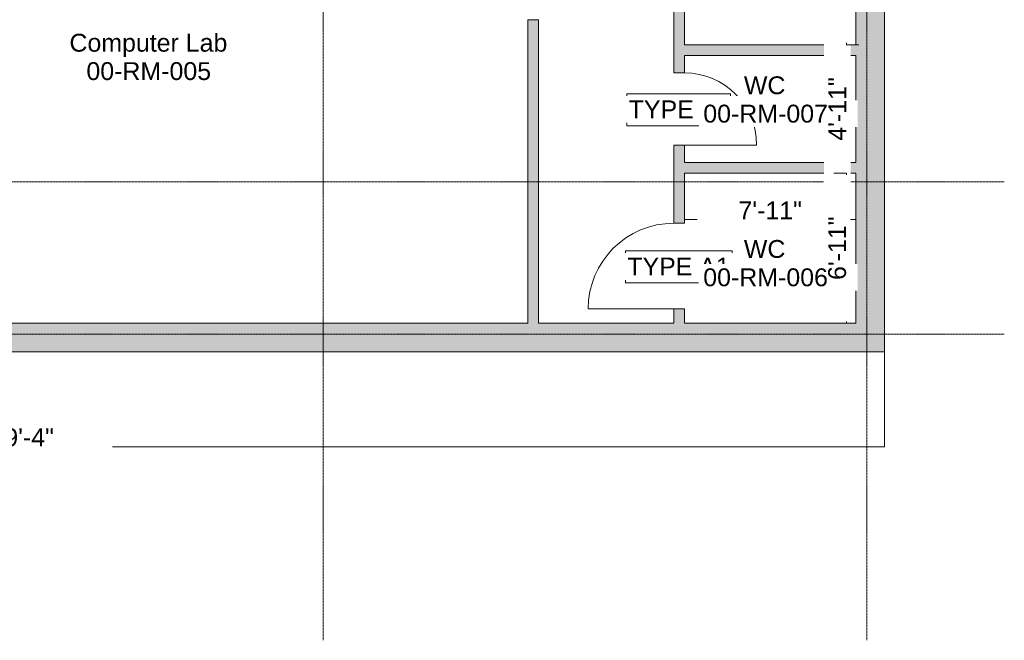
# Model space of a CAD drawing. Header units: inches. Extents: x 4316 to 5511, y 4116 to 5104.
# Tile 3 of 6: x 4967 to 5511, y 4116 to 4459. Entities that reach past the tile are written whole.
import ezdxf

# ---------------------------------------------------------------- set-up
doc = ezdxf.new("R2010")
doc.units = ezdxf.units.IN
doc.header["$LTSCALE"] = 0.03937
doc.header["$MEASUREMENT"] = 0
doc.linetypes.add('Grid Line', pattern=[21, 12, -3, 3, -3])
for name, color, linetype, lineweight in [('A-ANNO-DIMS', 211, 'Continuous', 5), ('A-AREA-IDEN', 2, 'Continuous', 15), ('A-DOOR', 31, 'Continuous', 25), ('A-DOOR-IDEN', 31, 'Continuous', 15), ('A-WALL', 113, 'Continuous', 25), ('A-WALL-PATT', 111, 'Continuous', 25), ('S-GRID', 1, 'Continuous', 5)]:
    doc.layers.add(name, color=color, linetype=linetype, lineweight=lineweight)
doc.styles.add('Arial_1', font='arial.ttf', dxfattribs={"height": 9.84252})
doc.dimstyles.new('Dim_2_5mm_Arial_Opaque', dxfattribs={"dimtxt": 9.84252, "dimasz": 0.032292, "dimexe": 0.019375, "dimexo": 0.019375, "dimgap": 0.012917, "dimtad": 1, "dimdec": 0, "dimzin": 0, "dimdsep": 46, "dimlunit": 4, "dimtxsty": 'Arial_1', "dimcen": 0.003543, "dimdle": 0.012917, "dimadec": 0, "dimazin": 0, "dimtfac": 1, "dimtdec": 0, "dimtix": 1, "dimtmove": 0, "dimatfit": 3, "dimfxl": 0.03937, "dimtvp": 0.03937, "dimtfill": 1, "dimtolj": 1, "dimtzin": 0, "dimlwd": 15, "dimlwe": 15, "dimarcsym": 2})

# ---------------------------------------------------------------- blocks, each defined once
blk = doc.blocks.new('Doors_IntSgl_1 - 1010x2110mm-548657-00_Digital Design Building')
at = {"layer": 'A-DOOR', "lineweight": 15}
blk.add_line((505, 75), (505, 1085), dxfattribs=at)
blk.add_arc((505, 75), 1010, 90, 180, dxfattribs=at)
blk = doc.blocks.new('Doors_IntSgl_1 - 1200x2110mm-619543-00_Digital Design Building')
at = {"layer": 'A-DOOR', "lineweight": 15}
blk.add_line((600, -75), (600, -1275), dxfattribs=at)
blk.add_arc((600, -75), 1200, 180, 270, dxfattribs=at)
blk = doc.blocks.new('*D68')
at = {"layer": 'A-ANNO-DIMS', "color": 0, "lineweight": 15, "transparency": 16777216}
for p, q in [((5334.37, 4355.63), (5334.37, 4348.66)), ((5428.93, 4355.63), (5428.93, 4348.66)), ((5334.4, 4348.68), (5428.9, 4348.68))]:
    blk.add_line(p, q, dxfattribs=at)
at = {"layer": 'A-ANNO-DIMS', "color": 0, "transparency": 16777216}
for points in [[(5334.4, 4348.69), (5334.4, 4348.68), (5334.37, 4348.68)], [(5428.9, 4348.69), (5428.9, 4348.68), (5428.93, 4348.68)]]:
    blk.add_solid(points, dxfattribs=at)
at = {"layer": 'Defpoints', "color": 0, "transparency": 16777216}
for p in [(5334.37, 4355.65), (5428.93, 4355.65), (5428.93, 4348.68)]:
    blk.add_point(p, dxfattribs=at)
at = {"layer": 'A-ANNO-DIMS', "color": 0, "lineweight": 15, "transparency": 16777216, "insert": (5381.65, 4353.64), "char_height": 9.843, "width": 75.7007, "attachment_point": 5, "style": 'Arial_1', "bg_fill": 3, "box_fill_scale": 1.25, "bg_fill_color": 256, "bg_fill_true_color": 13158600, "bg_fill_transparency": 0}
blk.add_mtext('\\A1;7\'-11"', dxfattribs=at)
blk = doc.blocks.new('*D69')
at = {"layer": 'A-ANNO-DIMS', "color": 0, "lineweight": 15, "transparency": 16777216}
for p, q in [((5416.74, 4439.15), (5423.71, 4439.15)), ((5423.69, 4380.08), (5423.69, 4439.12)), ((5416.74, 4380.05), (5423.71, 4380.05))]:
    blk.add_line(p, q, dxfattribs=at)
at = {"layer": 'A-ANNO-DIMS', "color": 0, "transparency": 16777216}
for points in [[(5423.68, 4439.12), (5423.69, 4439.12), (5423.69, 4439.15)], [(5423.68, 4380.08), (5423.69, 4380.08), (5423.69, 4380.05)]]:
    blk.add_solid(points, dxfattribs=at)
at = {"layer": 'A-ANNO-DIMS', "color": 0, "lineweight": 15, "transparency": 16777216, "insert": (5418.73, 4409.6), "char_height": 9.843, "width": 75.7007, "attachment_point": 5, "rotation": 90, "style": 'Arial_1', "bg_fill": 3, "box_fill_scale": 1.25, "bg_fill_color": 256, "bg_fill_true_color": 13158600, "bg_fill_transparency": 0}
blk.add_mtext('\\A1;4\'-11"', dxfattribs=at)
at = {"layer": 'Defpoints', "color": 0, "transparency": 16777216}
for p in [(5416.72, 4439.15), (5423.69, 4439.15), (5416.72, 4380.05)]:
    blk.add_point(p, dxfattribs=at)
blk = doc.blocks.new('*D70')
at = {"layer": 'A-ANNO-DIMS', "color": 0, "lineweight": 15, "transparency": 16777216}
for p, q in [((5416.74, 4374.14), (5423.71, 4374.14)), ((5423.69, 4291.43), (5423.69, 4374.11)), ((5416.74, 4291.4), (5423.71, 4291.4))]:
    blk.add_line(p, q, dxfattribs=at)
at = {"layer": 'A-ANNO-DIMS', "color": 0, "transparency": 16777216}
for points in [[(5423.68, 4374.11), (5423.69, 4374.11), (5423.69, 4374.14)], [(5423.68, 4291.43), (5423.69, 4291.43), (5423.69, 4291.4)]]:
    blk.add_solid(points, dxfattribs=at)
at = {"layer": 'A-ANNO-DIMS', "color": 0, "lineweight": 15, "transparency": 16777216, "insert": (5418.65, 4332.77), "char_height": 9.843, "width": 75.7007, "attachment_point": 5, "rotation": 90, "style": 'Arial_1', "bg_fill": 3, "box_fill_scale": 1.25, "bg_fill_color": 256, "bg_fill_true_color": 13158600, "bg_fill_transparency": 0}
blk.add_mtext('\\A1;6\'-11"', dxfattribs=at)
at = {"layer": 'Defpoints', "color": 0, "transparency": 16777216}
for p in [(5416.72, 4374.14), (5423.69, 4374.14), (5416.72, 4291.4)]:
    blk.add_point(p, dxfattribs=at)
blk = doc.blocks.new('*D71')
at = {"layer": 'A-ANNO-DIMS', "color": 0, "lineweight": 15, "transparency": 16777216}
for p, q in [((5430.63, 4527.8), (5423.67, 4527.8)), ((5423.69, 4527.77), (5423.69, 4445.09)), ((5430.63, 4445.06), (5423.67, 4445.06))]:
    blk.add_line(p, q, dxfattribs=at)
at = {"layer": 'A-ANNO-DIMS', "color": 0, "transparency": 16777216}
for points in [[(5423.68, 4527.77), (5423.69, 4527.77), (5423.69, 4527.8)], [(5423.68, 4445.09), (5423.69, 4445.09), (5423.69, 4445.06)]]:
    blk.add_solid(points, dxfattribs=at)
at = {"layer": 'Defpoints', "color": 0, "transparency": 16777216}
for p in [(5430.65, 4527.8), (5430.65, 4445.06)]:
    blk.add_point(p, dxfattribs=at)
at = {"layer": 'A-ANNO-DIMS', "color": 0, "lineweight": 15, "transparency": 16777216, "insert": (5418.65, 4486.43), "char_height": 9.843, "width": 75.7007, "attachment_point": 5, "rotation": 90, "style": 'Arial_1', "bg_fill": 3, "box_fill_scale": 1.25, "bg_fill_color": 256, "bg_fill_true_color": 13158600, "bg_fill_transparency": 0}
blk.add_mtext('\\A1;6\'-11"', dxfattribs=at)
at = {"layer": 'Defpoints', "color": 0, "transparency": 16777216}
blk.add_point((5423.69, 4445.06), dxfattribs=at)
blk = doc.blocks.new('*D91')
at = {"layer": 'A-ANNO-DIMS', "color": 0, "lineweight": 15, "transparency": 16777216}
for p, q in [((4492.63, 4275.54), (4492.63, 4223.26)), ((5444.77, 4275.54), (5444.77, 4223.26)), ((4492.66, 4223.28), (5444.74, 4223.28))]:
    blk.add_line(p, q, dxfattribs=at)
at = {"layer": 'A-ANNO-DIMS', "color": 0, "transparency": 16777216}
for points in [[(4492.66, 4223.28), (4492.66, 4223.27), (4492.63, 4223.28)], [(5444.74, 4223.28), (5444.74, 4223.27), (5444.77, 4223.28)]]:
    blk.add_solid(points, dxfattribs=at)
at = {"layer": 'Defpoints', "color": 0, "transparency": 16777216}
for p in [(4492.63, 4275.56), (5444.77, 4275.56), (5444.77, 4223.28)]:
    blk.add_point(p, dxfattribs=at)
at = {"layer": 'A-ANNO-DIMS', "color": 0, "lineweight": 15, "transparency": 16777216, "insert": (4968.7, 4228.32), "char_height": 9.843, "width": 94.6258, "attachment_point": 5, "style": 'Arial_1', "bg_fill": 3, "box_fill_scale": 1.25, "bg_fill_color": 256, "bg_fill_true_color": 13158600, "bg_fill_transparency": 0}
blk.add_mtext('\\A1;79\'-4"', dxfattribs=at)

msp = doc.modelspace()

# ---------------------------------------------------------------- hatches: boundary and pattern name
at = {"layer": 'A-WALL-PATT'}
h = msp.add_hatch(color=256, dxfattribs=at)
h.paths.add_polyline_path([(5444.77, 4275.56), (5444.77, 4533.71), (5428.93, 4533.71), (5428.93, 4275.56)])
h.paths.add_polyline_path([(5428.93, 4615.19), (5444.77, 4615.19), (5444.77, 4873.65), (5428.93, 4873.65), (5428.93, 4627.4)])
h = msp.add_hatch(color=256, dxfattribs=at)
h.paths.add_polyline_path([(5253.76, 4291.4), (5253.76, 4458.85), (5247.85, 4458.85), (5247.85, 4291.4)])
h.paths.add_polyline_path([(5253.76, 4498.64), (5253.76, 4670.78), (5247.85, 4670.78), (5247.85, 4498.64)])
h = msp.add_hatch(color=256, dxfattribs=at)
h.paths.add_polyline_path([(5334.37, 4291.4), (5334.37, 4299.28), (5328.46, 4299.28), (5328.46, 4291.4)])
h.paths.add_polyline_path([(5334.37, 4346.56), (5334.37, 4389.7), (5328.46, 4389.7), (5328.46, 4346.56)])
h.paths.add_polyline_path([(5328.46, 4429.5), (5334.37, 4429.5), (5334.37, 4472.64), (5328.46, 4472.64), (5328.46, 4439.15)])
h.paths.add_polyline_path([(5334.37, 4519.92), (5334.37, 4533.71), (5328.46, 4533.71), (5328.46, 4519.92)])
for points in [[(5428.93, 4439.15), (5428.93, 4445.06), (5334.37, 4445.06), (5334.37, 4439.15)], [(5428.93, 4374.14), (5428.93, 4380.05), (5334.37, 4380.05), (5334.37, 4374.14)], [(5428.93, 4275.56), (5428.93, 4291.4), (4492.63, 4291.4), (4492.63, 4275.56), (5334.37, 4275.56)]]:
    msp.add_hatch(color=256, dxfattribs=at).paths.add_polyline_path(points)

# ---------------------------------------------------------------- linework, layer by layer
at = {"layer": 'A-DOOR-IDEN', "lineweight": 5, "flags": 128}
for points in [[(5302.55, 4417.95), (5359.75, 4417.95), (5359.75, 4400.34), (5302.55, 4400.34)], [(5301.78, 4331.27), (5360.56, 4331.27), (5360.56, 4313.66), (5301.78, 4313.66)]]:
    msp.add_lwpolyline(points, close=True, dxfattribs=at)
at = {"layer": 'A-WALL', "lineweight": 20}
for p, q in [((5444.77, 4275.56), (5444.77, 4533.71)), ((5428.93, 4527.8), (5428.93, 4445.06)), ((5328.46, 4472.64), (5328.46, 4429.5)), ((5334.37, 4445.06), (5334.37, 4472.64)), ((5247.85, 4458.85), (5247.85, 4291.4)), ((5253.76, 4458.85), (5247.85, 4458.85)), ((5253.76, 4291.4), (5253.76, 4458.85)), ((5428.93, 4445.06), (5334.37, 4445.06)), ((5334.37, 4429.5), (5334.37, 4439.15)), ((5334.37, 4439.15), (5428.93, 4439.15)), ((5428.93, 4439.15), (5428.93, 4380.05)), ((5328.46, 4429.5), (5334.37, 4429.5)), ((5328.46, 4389.7), (5328.46, 4346.56)), ((5334.37, 4389.7), (5328.46, 4389.7)), ((5334.37, 4380.05), (5334.37, 4389.7)), ((5428.93, 4380.05), (5334.37, 4380.05)), ((5334.37, 4346.56), (5334.37, 4374.14)), ((5334.37, 4374.14), (5428.93, 4374.14)), ((5428.93, 4374.14), (5428.93, 4291.4)), ((5328.46, 4346.56), (5334.37, 4346.56)), ((5328.46, 4299.28), (5328.46, 4291.4)), ((5334.37, 4299.28), (5328.46, 4299.28)), ((5334.37, 4291.4), (5334.37, 4299.28)), ((5247.85, 4291.4), (4689.55, 4291.4)), ((5328.46, 4291.4), (5253.76, 4291.4)), ((5428.93, 4291.4), (5334.37, 4291.4)), ((4492.63, 4275.56), (5444.77, 4275.56))]:
    msp.add_line(p, q, dxfattribs=at)
at = {"layer": 'S-GRID', "linetype": 'Grid Line'}
for p, q in [((5134.81, 4116.45), (5134.81, 5052.57)), ((5435.04, 4116.45), (5435.04, 5052.57)), ((5510.89, 4369.37), (4366.84, 4369.37)), ((5510.89, 4285.29), (4366.84, 4285.29))]:
    msp.add_line(p, q, dxfattribs=at)

# ---------------------------------------------------------------- block references
at = {"layer": 'A-DOOR', "xscale": 0.0394, "yscale": 0.0394, "zscale": 0.0394, "rotation": 270}
for name, p in [('Doors_IntSgl_1 - 1010x2110mm-548657-00_Digital Design Building', (5331.41, 4409.6)), ('Doors_IntSgl_1 - 1200x2110mm-619543-00_Digital Design Building', (5331.41, 4322.92))]:
    msp.add_blockref(name, p, dxfattribs=at)

# ---------------------------------------------------------------- texts
at = {"layer": 'A-AREA-IDEN', "lineweight": 5, "char_height": 9.85, "attachment_point": 1, "style": 'Arial_1', "bg_fill": 3, "box_fill_scale": 1.25, "bg_fill_color": 256, "bg_fill_true_color": 13158600, "bg_fill_transparency": 0}
for s, insert, width in [('Computer Lab', (4994.78, 4451.06), 105.183), ('WC', (5367.1, 4337.29), 28.4278)]:
    msp.add_mtext(s, dxfattribs=dict(at, insert=insert, width=width))

# ---------------------------------------------------------------- next in the draw order: texts
for s, insert, width in [('00-RM-005', (5004.16, 4435.42), 82.7566), ('WC', (5367.12, 4427.6), 28.4278)]:
    msp.add_mtext(s, dxfattribs=dict(at, insert=insert, width=width))
at = {"layer": 'A-DOOR-IDEN', "lineweight": 5, "char_height": 9.85, "attachment_point": 1, "style": 'Arial_1', "bg_fill": 3, "box_fill_scale": 1.25, "bg_fill_color": 256, "bg_fill_true_color": 13158600, "bg_fill_transparency": 0}
for s, insert, width in [('TYPE 70', (5303.53, 4414.31), 66.6475), ('TYPE A1', (5302.76, 4327.63), 68.5427)]:
    msp.add_mtext(s, dxfattribs=dict(at, insert=insert, width=width))

# ---------------------------------------------------------------- next in the draw order: dimensions: what is measured, and where the dimension line sits
at = {"layer": 'A-ANNO-DIMS', "lineweight": 15}
dim = msp.add_linear_dim(base=(5423.69, 4439.15), p1=(5416.72, 4380.05), p2=(5416.72, 4439.15), angle=90, dimstyle='Dim_2_5mm_Arial_Opaque', override={"dimpost": '<>', "dimfxl": 1500}, dxfattribs=at)
dim.commit()
dim.dimension.update_dxf_attribs({"geometry": '*D69', "text_midpoint": (5418.73, 4409.6)})
for base, p1, p2, override, picture, middle in [((5428.93, 4348.68), (5334.37, 4355.65), (5428.93, 4355.65), {"dimpost": '<>', "dimfxl": 2400}, '*D68', (5381.65, 4353.64)), ((5444.77, 4223.28), (4492.63, 4275.56), (5444.77, 4275.56), {"dimpost": '<>', "dimfxl": 24166}, '*D91', (4968.7, 4228.32))]:
    dim = msp.add_linear_dim(base=base, p1=p1, p2=p2, dimstyle='Dim_2_5mm_Arial_Opaque', override=override, dxfattribs=at)
    dim.commit()
    dim.dimension.update_dxf_attribs({"geometry": picture, "text_midpoint": middle})

# ---------------------------------------------------------------- next in the draw order: texts
at = {"layer": 'A-AREA-IDEN', "lineweight": 5, "insert": (5344.71, 4411.96), "char_height": 9.85, "width": 82.7566, "attachment_point": 1, "style": 'Arial_1', "bg_fill": 3, "box_fill_scale": 1.25, "bg_fill_color": 256, "bg_fill_true_color": 13158600, "bg_fill_transparency": 0}
msp.add_mtext('00-RM-007', dxfattribs=at)

# ---------------------------------------------------------------- next in the draw order: dimensions: what is measured, and where the dimension line sits
at = {"layer": 'A-ANNO-DIMS', "lineweight": 15}
for base, p1, p2, picture, middle in [((5423.69, 4445.06), (5430.65, 4527.8), (5430.65, 4445.06), '*D71', (5418.65, 4486.43)), ((5423.69, 4374.14), (5416.72, 4291.4), (5416.72, 4374.14), '*D70', (5418.65, 4332.77))]:
    dim = msp.add_linear_dim(base=base, p1=p1, p2=p2, angle=90, dimstyle='Dim_2_5mm_Arial_Opaque', override={"dimpost": '<>', "dimfxl": 2100}, dxfattribs=at)
    dim.commit()
    dim.dimension.update_dxf_attribs({"geometry": picture, "text_midpoint": middle})

# ---------------------------------------------------------------- next in the draw order: texts
at = {"layer": 'A-AREA-IDEN', "lineweight": 5, "insert": (5344.69, 4321.65), "char_height": 9.85, "width": 82.7566, "attachment_point": 1, "style": 'Arial_1', "bg_fill": 3, "box_fill_scale": 1.25, "bg_fill_color": 256, "bg_fill_true_color": 13158600, "bg_fill_transparency": 0}
msp.add_mtext('00-RM-006', dxfattribs=at)

doc.saveas('drawing.dxf')
